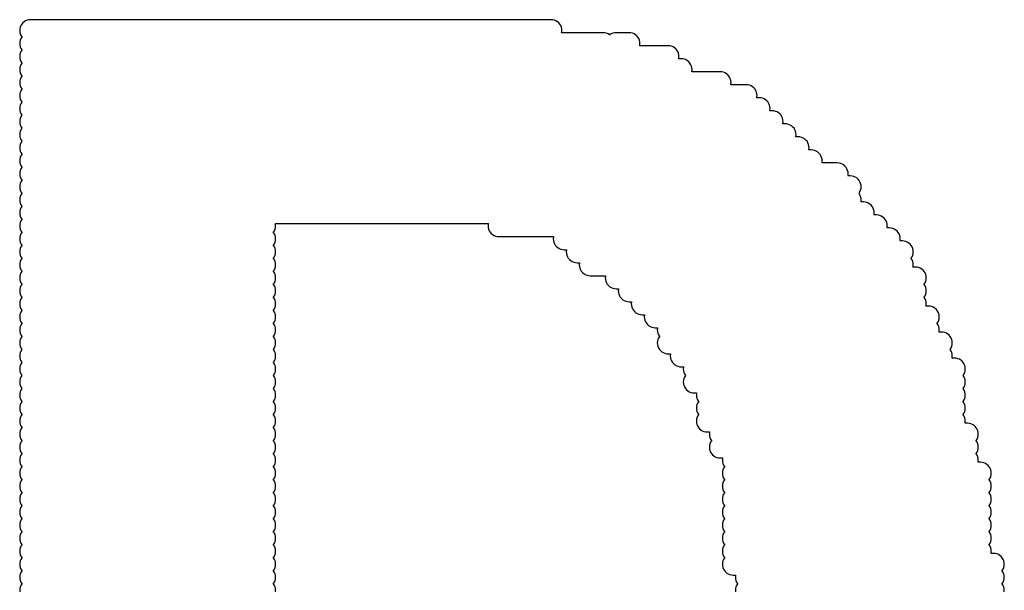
# Model space of a CAD drawing. Extents: x -0.28 to 1.53, y -0.26 to 1.53.
# Tile 21 of 45: x 1.2001 to 1.2455, y 1.3895 to 1.4158. Entities that reach past the tile are written whole.
import ezdxf

# ---------------------------------------------------------------- set-up
doc = ezdxf.new("R2010")
doc.units = 0
doc.header["$MEASUREMENT"] = 0
doc.layers.add('SLK-NS', color=7, linetype='CONTINUOUS')

msp = doc.modelspace()

# ---------------------------------------------------------------- linework, layer by layer
at = {"layer": 'SLK-NS'}
for points in [[(1.245494, 1.389422), (1.2455, 1.3895), (1.245494, 1.389578), (1.245476, 1.389655), (1.245446, 1.389727), (1.245405, 1.389794), (1.2454, 1.3898), (1.245405, 1.389806), (1.245446, 1.389873), (1.245476, 1.389945), (1.245494, 1.390022), (1.2455, 1.3901), (1.245494, 1.390178), (1.245476, 1.390255), (1.245446, 1.390327), (1.245405, 1.390394), (1.2454, 1.3904), (1.245405, 1.390406), (1.245446, 1.390473), (1.245476, 1.390545), (1.245494, 1.390622), (1.2455, 1.3907), (1.245494, 1.390778), (1.245476, 1.390855), (1.245446, 1.390927), (1.245405, 1.390994), (1.245354, 1.391054), (1.245294, 1.391105), (1.245227, 1.391146), (1.245155, 1.391176), (1.245078, 1.391194), (1.245, 1.3912), (1.244889, 1.3912), (1.244894, 1.391222), (1.2449, 1.3913), (1.244894, 1.391378), (1.244876, 1.391455), (1.244846, 1.391527), (1.244805, 1.391594), (1.2448, 1.3916), (1.244805, 1.391606), (1.244846, 1.391673), (1.244876, 1.391745), (1.244894, 1.391822), (1.2449, 1.3919), (1.244894, 1.391978), (1.244876, 1.392055), (1.244846, 1.392127), (1.244805, 1.392194), (1.2448, 1.3922), (1.244805, 1.392206), (1.244846, 1.392273), (1.244876, 1.392345), (1.244894, 1.392422), (1.2449, 1.3925), (1.244894, 1.392578), (1.244876, 1.392655), (1.244846, 1.392727), (1.244805, 1.392794), (1.2448, 1.3928), (1.244805, 1.392806), (1.244846, 1.392873), (1.244876, 1.392945), (1.244894, 1.393022), (1.2449, 1.3931), (1.244894, 1.393178), (1.244876, 1.393255), (1.244846, 1.393327), (1.244805, 1.393394), (1.2448, 1.3934), (1.244805, 1.393406), (1.244846, 1.393473), (1.244876, 1.393545), (1.244894, 1.393622), (1.2449, 1.3937), (1.244894, 1.393778), (1.244876, 1.393855), (1.244846, 1.393927), (1.244805, 1.393994), (1.2448, 1.394), (1.244805, 1.394006), (1.244846, 1.394073), (1.244876, 1.394145), (1.244894, 1.394222), (1.2449, 1.3943), (1.244894, 1.394378), (1.244876, 1.394455), (1.244846, 1.394527), (1.244805, 1.394594), (1.2448, 1.3946), (1.244805, 1.394606), (1.244846, 1.394673), (1.244876, 1.394745), (1.244894, 1.394822), (1.2449, 1.3949), (1.244894, 1.394978), (1.244876, 1.395055), (1.244846, 1.395127), (1.244805, 1.395194), (1.244754, 1.395254), (1.244694, 1.395305), (1.244627, 1.395346), (1.244555, 1.395376), (1.244478, 1.395394), (1.2444, 1.3954), (1.244289, 1.3954), (1.244294, 1.395422), (1.2443, 1.3955), (1.244294, 1.395578), (1.244276, 1.395655), (1.244246, 1.395727), (1.244205, 1.395794), (1.2442, 1.3958), (1.244205, 1.395806), (1.244246, 1.395873), (1.244276, 1.395945), (1.244294, 1.396022), (1.2443, 1.3961), (1.244294, 1.396178), (1.244276, 1.396255), (1.244246, 1.396327), (1.244205, 1.396394), (1.2442, 1.3964), (1.244205, 1.396406), (1.244246, 1.396473), (1.244276, 1.396545), (1.244294, 1.396622), (1.2443, 1.3967), (1.244294, 1.396778), (1.244276, 1.396855), (1.244246, 1.396927), (1.244205, 1.396994), (1.244154, 1.397054), (1.244094, 1.397105), (1.244027, 1.397146), (1.243955, 1.397176), (1.243878, 1.397194), (1.2438, 1.3972), (1.243689, 1.3972), (1.243694, 1.397222), (1.2437, 1.3973), (1.243694, 1.397378), (1.243676, 1.397455), (1.243646, 1.397527), (1.243605, 1.397594), (1.2436, 1.3976), (1.243605, 1.397606), (1.243646, 1.397673), (1.243676, 1.397745), (1.243694, 1.397822), (1.2437, 1.3979), (1.243694, 1.397978), (1.243676, 1.398055), (1.243646, 1.398127), (1.243605, 1.398194), (1.2436, 1.3982), (1.243605, 1.398206), (1.243646, 1.398273), (1.243676, 1.398345), (1.243694, 1.398422), (1.2437, 1.3985), (1.243694, 1.398578), (1.243676, 1.398655), (1.243646, 1.398727), (1.243605, 1.398794), (1.2436, 1.3988), (1.243605, 1.398806), (1.243646, 1.398873), (1.243676, 1.398945), (1.243694, 1.399022), (1.2437, 1.3991), (1.243694, 1.399178), (1.243676, 1.399255), (1.243646, 1.399327), (1.243605, 1.399394), (1.2436, 1.3994), (1.243605, 1.399406), (1.243646, 1.399473), (1.243676, 1.399545), (1.243694, 1.399622), (1.2437, 1.3997), (1.243694, 1.399778), (1.243676, 1.399855), (1.243646, 1.399927), (1.243605, 1.399994), (1.243554, 1.400054), (1.243494, 1.400105), (1.243427, 1.400146), (1.243355, 1.400176), (1.243278, 1.400194), (1.2432, 1.4002), (1.243089, 1.4002), (1.243094, 1.400222), (1.2431, 1.4003), (1.243094, 1.400378), (1.243076, 1.400455), (1.243046, 1.400527), (1.243005, 1.400594), (1.243, 1.4006), (1.243005, 1.400606), (1.243046, 1.400673), (1.243076, 1.400745), (1.243094, 1.400822), (1.2431, 1.4009), (1.243094, 1.400978), (1.243076, 1.401055), (1.243046, 1.401127), (1.243005, 1.401194), (1.242954, 1.401254), (1.242894, 1.401305), (1.242827, 1.401346), (1.242755, 1.401376), (1.242678, 1.401394), (1.2426, 1.4014), (1.242489, 1.4014), (1.242494, 1.401422), (1.2425, 1.4015), (1.242494, 1.401578), (1.242476, 1.401655), (1.242446, 1.401727), (1.242405, 1.401794), (1.2424, 1.4018), (1.242405, 1.401806), (1.242446, 1.401873), (1.242476, 1.401945), (1.242494, 1.402022), (1.2425, 1.4021), (1.242494, 1.402178), (1.242476, 1.402255), (1.242446, 1.402327), (1.242405, 1.402394), (1.242354, 1.402454), (1.242294, 1.402505), (1.242227, 1.402546), (1.242155, 1.402576), (1.242078, 1.402594), (1.242, 1.4026), (1.241889, 1.4026), (1.241894, 1.402622), (1.2419, 1.4027), (1.241894, 1.402778), (1.241876, 1.402855), (1.241846, 1.402927), (1.241805, 1.402994), (1.2418, 1.403), (1.241805, 1.403006), (1.241846, 1.403073), (1.241876, 1.403145), (1.241894, 1.403222), (1.2419, 1.4033), (1.241894, 1.403378), (1.241876, 1.403455), (1.241846, 1.403527), (1.241805, 1.403594), (1.2418, 1.4036), (1.241805, 1.403606), (1.241846, 1.403673), (1.241876, 1.403745), (1.241894, 1.403822), (1.2419, 1.4039), (1.241894, 1.403978), (1.241876, 1.404055), (1.241846, 1.404127), (1.241805, 1.404194), (1.241754, 1.404254), (1.241694, 1.404305), (1.241627, 1.404346), (1.241555, 1.404376), (1.241478, 1.404394), (1.2414, 1.4044), (1.241289, 1.4044), (1.241294, 1.404422), (1.2413, 1.4045), (1.241294, 1.404578), (1.241276, 1.404655), (1.241246, 1.404727), (1.241205, 1.404794), (1.2412, 1.4048), (1.241205, 1.404806), (1.241246, 1.404873), (1.241276, 1.404945), (1.241294, 1.405022), (1.2413, 1.4051), (1.241294, 1.405178), (1.241276, 1.405255), (1.241246, 1.405327), (1.241205, 1.405394), (1.241154, 1.405454), (1.241094, 1.405505), (1.241027, 1.405546), (1.240955, 1.405576), (1.240878, 1.405594), (1.2408, 1.4056), (1.240689, 1.4056), (1.240694, 1.405622), (1.2407, 1.4057), (1.240694, 1.405778), (1.240676, 1.405855), (1.240646, 1.405927), (1.240605, 1.405994), (1.240554, 1.406054), (1.240494, 1.406105), (1.240427, 1.406146), (1.240355, 1.406176), (1.240278, 1.406194), (1.2402, 1.4062), (1.240089, 1.4062), (1.240094, 1.406222), (1.2401, 1.4063), (1.240094, 1.406378), (1.240076, 1.406455), (1.240046, 1.406527), (1.240005, 1.406594), (1.239954, 1.406654), (1.239894, 1.406705), (1.239827, 1.406746), (1.239755, 1.406776), (1.239678, 1.406794), (1.2396, 1.4068), (1.239489, 1.4068), (1.239494, 1.406822), (1.2395, 1.4069), (1.239494, 1.406978), (1.239476, 1.407055), (1.239446, 1.407127), (1.239405, 1.407194), (1.239354, 1.407254), (1.239294, 1.407305), (1.239227, 1.407346), (1.239155, 1.407376), (1.239078, 1.407394), (1.239, 1.4074), (1.238889, 1.4074), (1.238894, 1.407422), (1.2389, 1.4075), (1.238894, 1.407578), (1.238876, 1.407655), (1.238846, 1.407727), (1.238805, 1.407794), (1.2388, 1.4078), (1.238805, 1.407806), (1.238846, 1.407873), (1.238876, 1.407945), (1.238894, 1.408022), (1.2389, 1.4081), (1.238894, 1.408178), (1.238876, 1.408255), (1.238846, 1.408327), (1.238805, 1.408394), (1.238754, 1.408454), (1.238694, 1.408505), (1.238627, 1.408546), (1.238555, 1.408576), (1.238478, 1.408594), (1.2384, 1.4086), (1.238289, 1.4086), (1.238294, 1.408622), (1.2383, 1.4087), (1.238294, 1.408778), (1.238276, 1.408855), (1.238246, 1.408927), (1.238205, 1.408994), (1.238154, 1.409054), (1.238094, 1.409105), (1.238027, 1.409146), (1.237955, 1.409176), (1.237878, 1.409194), (1.2378, 1.4092), (1.237089, 1.4092), (1.237094, 1.409222), (1.2371, 1.4093), (1.237094, 1.409378), (1.237076, 1.409455), (1.237046, 1.409527), (1.237005, 1.409594), (1.236954, 1.409654), (1.236894, 1.409705), (1.236827, 1.409746), (1.236755, 1.409776), (1.236678, 1.409794), (1.2366, 1.4098), (1.236489, 1.4098), (1.236494, 1.409822), (1.2365, 1.4099), (1.236494, 1.409978), (1.236476, 1.410055), (1.236446, 1.410127), (1.236405, 1.410194), (1.236354, 1.410254), (1.236294, 1.410305), (1.236227, 1.410346), (1.236155, 1.410376), (1.236078, 1.410394), (1.236, 1.4104), (1.235889, 1.4104), (1.235894, 1.410422), (1.2359, 1.4105), (1.235894, 1.410578), (1.235876, 1.410655), (1.235846, 1.410727), (1.235805, 1.410794), (1.235754, 1.410854), (1.235694, 1.410905), (1.235627, 1.410946), (1.235555, 1.410976), (1.235478, 1.410994), (1.2354, 1.411), (1.235289, 1.411), (1.235294, 1.411022), (1.2353, 1.4111), (1.235294, 1.411178), (1.235276, 1.411255), (1.235246, 1.411327), (1.235205, 1.411394), (1.235154, 1.411454), (1.235094, 1.411505), (1.235027, 1.411546), (1.234955, 1.411576), (1.234878, 1.411594), (1.2348, 1.4116), (1.234689, 1.4116), (1.234694, 1.411622), (1.2347, 1.4117), (1.234694, 1.411778), (1.234676, 1.411855), (1.234646, 1.411927), (1.234605, 1.411994), (1.234554, 1.412054), (1.234494, 1.412105), (1.234427, 1.412146), (1.234355, 1.412176), (1.234278, 1.412194), (1.2342, 1.4122), (1.234089, 1.4122), (1.234094, 1.412222), (1.2341, 1.4123), (1.234094, 1.412378), (1.234076, 1.412455), (1.234046, 1.412527), (1.234005, 1.412594), (1.233954, 1.412654), (1.233894, 1.412705), (1.233827, 1.412746), (1.233755, 1.412776), (1.233678, 1.412794), (1.2336, 1.4128), (1.232889, 1.4128), (1.232894, 1.412822), (1.2329, 1.4129), (1.232894, 1.412978), (1.232876, 1.413055), (1.232846, 1.413127), (1.232805, 1.413194), (1.232754, 1.413254), (1.232694, 1.413305), (1.232627, 1.413346), (1.232555, 1.413376), (1.232478, 1.413394), (1.2324, 1.4134), (1.231089, 1.4134), (1.231094, 1.413422), (1.2311, 1.4135), (1.231094, 1.413578), (1.231076, 1.413655), (1.231046, 1.413727), (1.231005, 1.413794), (1.230954, 1.413854), (1.230894, 1.413905), (1.230827, 1.413946), (1.230755, 1.413976), (1.230678, 1.413994), (1.2306, 1.414), (1.230489, 1.414), (1.230494, 1.414022), (1.2305, 1.4141), (1.230494, 1.414178), (1.230476, 1.414255), (1.230446, 1.414327), (1.230405, 1.414394), (1.230354, 1.414454), (1.230294, 1.414505), (1.230227, 1.414546), (1.230155, 1.414576), (1.230078, 1.414594), (1.23, 1.4146), (1.228689, 1.4146), (1.228694, 1.414622), (1.2287, 1.4147), (1.228694, 1.414778), (1.228676, 1.414855), (1.228646, 1.414927), (1.228605, 1.414994), (1.228554, 1.415054), (1.228494, 1.415105), (1.228427, 1.415146), (1.228355, 1.415176), (1.228278, 1.415194), (1.2282, 1.4152), (1.2276, 1.4152), (1.227522, 1.415194), (1.227445, 1.415176), (1.227373, 1.415146), (1.227306, 1.415105), (1.2273, 1.4151), (1.227294, 1.415105), (1.227227, 1.415146), (1.227155, 1.415176), (1.227078, 1.415194), (1.227, 1.4152), (1.225089, 1.4152), (1.225094, 1.415222), (1.2251, 1.4153), (1.225094, 1.415378), (1.225076, 1.415455), (1.225046, 1.415527), (1.225005, 1.415594), (1.224954, 1.415654), (1.224894, 1.415705), (1.224827, 1.415746), (1.224755, 1.415776), (1.224678, 1.415794), (1.2246, 1.4158), (1.2006, 1.4158), (1.200522, 1.415794), (1.200445, 1.415776), (1.200373, 1.415746), (1.200306, 1.415705), (1.200246, 1.415654), (1.200195, 1.415594), (1.200154, 1.415527), (1.200124, 1.415455), (1.200106, 1.415378), (1.2001, 1.4153), (1.200106, 1.415222), (1.200124, 1.415145), (1.200154, 1.415073), (1.200195, 1.415006), (1.2002, 1.415), (1.200195, 1.414994), (1.200154, 1.414927), (1.200124, 1.414855), (1.200106, 1.414778), (1.2001, 1.4147), (1.200106, 1.414622), (1.200124, 1.414545), (1.200154, 1.414473), (1.200195, 1.414406), (1.2002, 1.4144), (1.200195, 1.414394), (1.200154, 1.414327), (1.200124, 1.414255), (1.200106, 1.414178), (1.2001, 1.4141), (1.200106, 1.414022), (1.200124, 1.413945), (1.200154, 1.413873), (1.200195, 1.413806), (1.2002, 1.4138), (1.200195, 1.413794), (1.200154, 1.413727), (1.200124, 1.413655), (1.200106, 1.413578), (1.2001, 1.4135), (1.200106, 1.413422), (1.200124, 1.413345), (1.200154, 1.413273), (1.200195, 1.413206), (1.2002, 1.4132), (1.200195, 1.413194), (1.200154, 1.413127), (1.200124, 1.413055), (1.200106, 1.412978), (1.2001, 1.4129), (1.200106, 1.412822), (1.200124, 1.412745), (1.200154, 1.412673), (1.200195, 1.412606), (1.2002, 1.4126), (1.200195, 1.412594), (1.200154, 1.412527), (1.200124, 1.412455), (1.200106, 1.412378), (1.2001, 1.4123), (1.200106, 1.412222), (1.200124, 1.412145), (1.200154, 1.412073), (1.200195, 1.412006), (1.2002, 1.412), (1.200195, 1.411994), (1.200154, 1.411927), (1.200124, 1.411855), (1.200106, 1.411778), (1.2001, 1.4117), (1.200106, 1.411622), (1.200124, 1.411545), (1.200154, 1.411473), (1.200195, 1.411406), (1.2002, 1.4114), (1.200195, 1.411394), (1.200154, 1.411327), (1.200124, 1.411255), (1.200106, 1.411178), (1.2001, 1.4111), (1.200106, 1.411022), (1.200124, 1.410945), (1.200154, 1.410873), (1.200195, 1.410806), (1.2002, 1.4108), (1.200195, 1.410794), (1.200154, 1.410727), (1.200124, 1.410655), (1.200106, 1.410578), (1.2001, 1.4105), (1.200106, 1.410422), (1.200124, 1.410345), (1.200154, 1.410273), (1.200195, 1.410206), (1.2002, 1.4102), (1.200195, 1.410194), (1.200154, 1.410127), (1.200124, 1.410055), (1.200106, 1.409978), (1.2001, 1.4099), (1.200106, 1.409822), (1.200124, 1.409745), (1.200154, 1.409673), (1.200195, 1.409606), (1.2002, 1.4096), (1.200195, 1.409594), (1.200154, 1.409527), (1.200124, 1.409455), (1.200106, 1.409378), (1.2001, 1.4093), (1.200106, 1.409222), (1.200124, 1.409145), (1.200154, 1.409073), (1.200195, 1.409006), (1.2002, 1.409), (1.200195, 1.408994), (1.200154, 1.408927), (1.200124, 1.408855), (1.200106, 1.408778), (1.2001, 1.4087), (1.200106, 1.408622), (1.200124, 1.408545), (1.200154, 1.408473), (1.200195, 1.408406), (1.2002, 1.4084), (1.200195, 1.408394), (1.200154, 1.408327), (1.200124, 1.408255), (1.200106, 1.408178), (1.2001, 1.4081), (1.200106, 1.408022), (1.200124, 1.407945), (1.200154, 1.407873), (1.200195, 1.407806), (1.2002, 1.4078), (1.200195, 1.407794), (1.200154, 1.407727), (1.200124, 1.407655), (1.200106, 1.407578), (1.2001, 1.4075), (1.200106, 1.407422), (1.200124, 1.407345), (1.200154, 1.407273), (1.200195, 1.407206), (1.2002, 1.4072), (1.200195, 1.407194), (1.200154, 1.407127), (1.200124, 1.407055), (1.200106, 1.406978), (1.2001, 1.4069), (1.200106, 1.406822), (1.200124, 1.406745), (1.200154, 1.406673), (1.200195, 1.406606), (1.2002, 1.4066), (1.200195, 1.406594), (1.200154, 1.406527), (1.200124, 1.406455), (1.200106, 1.406378), (1.2001, 1.4063), (1.200106, 1.406222), (1.200124, 1.406145), (1.200154, 1.406073), (1.200195, 1.406006), (1.2002, 1.406), (1.200195, 1.405994), (1.200154, 1.405927), (1.200124, 1.405855), (1.200106, 1.405778), (1.2001, 1.4057), (1.200106, 1.405622), (1.200124, 1.405545), (1.200154, 1.405473), (1.200195, 1.405406), (1.2002, 1.4054), (1.200195, 1.405394), (1.200154, 1.405327), (1.200124, 1.405255), (1.200106, 1.405178), (1.2001, 1.4051), (1.200106, 1.405022), (1.200124, 1.404945), (1.200154, 1.404873), (1.200195, 1.404806), (1.2002, 1.4048), (1.200195, 1.404794), (1.200154, 1.404727), (1.200124, 1.404655), (1.200106, 1.404578), (1.2001, 1.4045), (1.200106, 1.404422), (1.200124, 1.404345), (1.200154, 1.404273), (1.200195, 1.404206), (1.2002, 1.4042), (1.200195, 1.404194), (1.200154, 1.404127), (1.200124, 1.404055), (1.200106, 1.403978), (1.2001, 1.4039), (1.200106, 1.403822), (1.200124, 1.403745), (1.200154, 1.403673), (1.200195, 1.403606), (1.2002, 1.4036), (1.200195, 1.403594), (1.200154, 1.403527), (1.200124, 1.403455), (1.200106, 1.403378), (1.2001, 1.4033), (1.200106, 1.403222), (1.200124, 1.403145), (1.200154, 1.403073), (1.200195, 1.403006), (1.2002, 1.403), (1.200195, 1.402994), (1.200154, 1.402927), (1.200124, 1.402855), (1.200106, 1.402778), (1.2001, 1.4027), (1.200106, 1.402622), (1.200124, 1.402545), (1.200154, 1.402473), (1.200195, 1.402406), (1.2002, 1.4024), (1.200195, 1.402394), (1.200154, 1.402327), (1.200124, 1.402255), (1.200106, 1.402178), (1.2001, 1.4021), (1.200106, 1.402022), (1.200124, 1.401945), (1.200154, 1.401873), (1.200195, 1.401806), (1.2002, 1.4018), (1.200195, 1.401794), (1.200154, 1.401727), (1.200124, 1.401655), (1.200106, 1.401578), (1.2001, 1.4015), (1.200106, 1.401422), (1.200124, 1.401345), (1.200154, 1.401273), (1.200195, 1.401206), (1.2002, 1.4012), (1.200195, 1.401194), (1.200154, 1.401127), (1.200124, 1.401055), (1.200106, 1.400978), (1.2001, 1.4009), (1.200106, 1.400822), (1.200124, 1.400745), (1.200154, 1.400673), (1.200195, 1.400606), (1.2002, 1.4006), (1.200195, 1.400594), (1.200154, 1.400527), (1.200124, 1.400455), (1.200106, 1.400378), (1.2001, 1.4003), (1.200106, 1.400222), (1.200124, 1.400145), (1.200154, 1.400073), (1.200195, 1.400006), (1.2002, 1.4), (1.200195, 1.399994), (1.200154, 1.399927), (1.200124, 1.399855), (1.200106, 1.399778), (1.2001, 1.3997), (1.200106, 1.399622), (1.200124, 1.399545), (1.200154, 1.399473), (1.200195, 1.399406), (1.2002, 1.3994), (1.200195, 1.399394), (1.200154, 1.399327), (1.200124, 1.399255), (1.200106, 1.399178), (1.2001, 1.3991), (1.200106, 1.399022), (1.200124, 1.398945), (1.200154, 1.398873), (1.200195, 1.398806), (1.2002, 1.3988), (1.200195, 1.398794), (1.200154, 1.398727), (1.200124, 1.398655), (1.200106, 1.398578), (1.2001, 1.3985), (1.200106, 1.398422), (1.200124, 1.398345), (1.200154, 1.398273), (1.200195, 1.398206), (1.2002, 1.3982), (1.200195, 1.398194), (1.200154, 1.398127), (1.200124, 1.398055), (1.200106, 1.397978), (1.2001, 1.3979), (1.200106, 1.397822), (1.200124, 1.397745), (1.200154, 1.397673), (1.200195, 1.397606), (1.2002, 1.3976), (1.200195, 1.397594), (1.200154, 1.397527), (1.200124, 1.397455), (1.200106, 1.397378), (1.2001, 1.3973), (1.200106, 1.397222), (1.200124, 1.397145), (1.200154, 1.397073), (1.200195, 1.397006), (1.2002, 1.397), (1.200195, 1.396994), (1.200154, 1.396927), (1.200124, 1.396855), (1.200106, 1.396778), (1.2001, 1.3967), (1.200106, 1.396622), (1.200124, 1.396545), (1.200154, 1.396473), (1.200195, 1.396406), (1.2002, 1.3964), (1.200195, 1.396394), (1.200154, 1.396327), (1.200124, 1.396255), (1.200106, 1.396178), (1.2001, 1.3961), (1.200106, 1.396022), (1.200124, 1.395945), (1.200154, 1.395873), (1.200195, 1.395806), (1.2002, 1.3958), (1.200195, 1.395794), (1.200154, 1.395727), (1.200124, 1.395655), (1.200106, 1.395578), (1.2001, 1.3955), (1.200106, 1.395422), (1.200124, 1.395345), (1.200154, 1.395273), (1.200195, 1.395206), (1.2002, 1.3952), (1.200195, 1.395194), (1.200154, 1.395127), (1.200124, 1.395055), (1.200106, 1.394978), (1.2001, 1.3949), (1.200106, 1.394822), (1.200124, 1.394745), (1.200154, 1.394673), (1.200195, 1.394606), (1.2002, 1.3946), (1.200195, 1.394594), (1.200154, 1.394527), (1.200124, 1.394455), (1.200106, 1.394378), (1.2001, 1.3943), (1.200106, 1.394222), (1.200124, 1.394145), (1.200154, 1.394073), (1.200195, 1.394006), (1.2002, 1.394), (1.200195, 1.393994), (1.200154, 1.393927), (1.200124, 1.393855), (1.200106, 1.393778), (1.2001, 1.3937), (1.200106, 1.393622), (1.200124, 1.393545), (1.200154, 1.393473), (1.200195, 1.393406), (1.2002, 1.3934), (1.200195, 1.393394), (1.200154, 1.393327), (1.200124, 1.393255), (1.200106, 1.393178), (1.2001, 1.3931), (1.200106, 1.393022), (1.200124, 1.392945), (1.200154, 1.392873), (1.200195, 1.392806), (1.2002, 1.3928), (1.200195, 1.392794), (1.200154, 1.392727), (1.200124, 1.392655), (1.200106, 1.392578), (1.2001, 1.3925), (1.200106, 1.392422), (1.200124, 1.392345), (1.200154, 1.392273), (1.200195, 1.392206), (1.2002, 1.3922), (1.200195, 1.392194), (1.200154, 1.392127), (1.200124, 1.392055), (1.200106, 1.391978), (1.2001, 1.3919), (1.200106, 1.391822), (1.200124, 1.391745), (1.200154, 1.391673), (1.200195, 1.391606), (1.2002, 1.3916), (1.200195, 1.391594), (1.200154, 1.391527), (1.200124, 1.391455), (1.200106, 1.391378), (1.2001, 1.3913), (1.200106, 1.391222), (1.200124, 1.391145), (1.200154, 1.391073), (1.200195, 1.391006), (1.2002, 1.391), (1.200195, 1.390994), (1.200154, 1.390927), (1.200124, 1.390855), (1.200106, 1.390778), (1.2001, 1.3907), (1.200106, 1.390622), (1.200124, 1.390545), (1.200154, 1.390473), (1.200195, 1.390406), (1.2002, 1.3904), (1.200195, 1.390394), (1.200154, 1.390327), (1.200124, 1.390255), (1.200106, 1.390178), (1.2001, 1.3901), (1.200106, 1.390022), (1.200124, 1.389945), (1.200154, 1.389873), (1.200195, 1.389806), (1.2002, 1.3898), (1.200195, 1.389794), (1.200154, 1.389727), (1.200124, 1.389655), (1.200106, 1.389578), (1.2001, 1.3895), (1.200106, 1.389422)], [(1.211894, 1.389422), (1.2119, 1.3895), (1.211894, 1.389578), (1.211876, 1.389655), (1.211846, 1.389727), (1.211805, 1.389794), (1.2118, 1.3898), (1.211805, 1.389806), (1.211846, 1.389873), (1.211876, 1.389945), (1.211894, 1.390022), (1.2119, 1.3901), (1.211894, 1.390178), (1.211876, 1.390255), (1.211846, 1.390327), (1.211805, 1.390394), (1.2118, 1.3904), (1.211805, 1.390406), (1.211846, 1.390473), (1.211876, 1.390545), (1.211894, 1.390622), (1.2119, 1.3907), (1.211894, 1.390778), (1.211876, 1.390855), (1.211846, 1.390927), (1.211805, 1.390994), (1.2118, 1.391), (1.211805, 1.391006), (1.211846, 1.391073), (1.211876, 1.391145), (1.211894, 1.391222), (1.2119, 1.3913), (1.211894, 1.391378), (1.211876, 1.391455), (1.211846, 1.391527), (1.211805, 1.391594), (1.2118, 1.3916), (1.211805, 1.391606), (1.211846, 1.391673), (1.211876, 1.391745), (1.211894, 1.391822), (1.2119, 1.3919), (1.211894, 1.391978), (1.211876, 1.392055), (1.211846, 1.392127), (1.211805, 1.392194), (1.2118, 1.3922), (1.211805, 1.392206), (1.211846, 1.392273), (1.211876, 1.392345), (1.211894, 1.392422), (1.2119, 1.3925), (1.211894, 1.392578), (1.211876, 1.392655), (1.211846, 1.392727), (1.211805, 1.392794), (1.2118, 1.3928), (1.211805, 1.392806), (1.211846, 1.392873), (1.211876, 1.392945), (1.211894, 1.393022), (1.2119, 1.3931), (1.211894, 1.393178), (1.211876, 1.393255), (1.211846, 1.393327), (1.211805, 1.393394), (1.2118, 1.3934), (1.211805, 1.393406), (1.211846, 1.393473), (1.211876, 1.393545), (1.211894, 1.393622), (1.2119, 1.3937), (1.211894, 1.393778), (1.211876, 1.393855), (1.211846, 1.393927), (1.211805, 1.393994), (1.2118, 1.394), (1.211805, 1.394006), (1.211846, 1.394073), (1.211876, 1.394145), (1.211894, 1.394222), (1.2119, 1.3943), (1.211894, 1.394378), (1.211876, 1.394455), (1.211846, 1.394527), (1.211805, 1.394594), (1.2118, 1.3946), (1.211805, 1.394606), (1.211846, 1.394673), (1.211876, 1.394745), (1.211894, 1.394822), (1.2119, 1.3949), (1.211894, 1.394978), (1.211876, 1.395055), (1.211846, 1.395127), (1.211805, 1.395194), (1.2118, 1.3952), (1.211805, 1.395206), (1.211846, 1.395273), (1.211876, 1.395345), (1.211894, 1.395422), (1.2119, 1.3955), (1.211894, 1.395578), (1.211876, 1.395655), (1.211846, 1.395727), (1.211805, 1.395794), (1.2118, 1.3958), (1.211805, 1.395806), (1.211846, 1.395873), (1.211876, 1.395945), (1.211894, 1.396022), (1.2119, 1.3961), (1.211894, 1.396178), (1.211876, 1.396255), (1.211846, 1.396327), (1.211805, 1.396394), (1.2118, 1.3964), (1.211805, 1.396406), (1.211846, 1.396473), (1.211876, 1.396545), (1.211894, 1.396622), (1.2119, 1.3967), (1.211894, 1.396778), (1.211876, 1.396855), (1.211846, 1.396927), (1.211805, 1.396994), (1.2118, 1.397), (1.211805, 1.397006), (1.211846, 1.397073), (1.211876, 1.397145), (1.211894, 1.397222), (1.2119, 1.3973), (1.211894, 1.397378), (1.211876, 1.397455), (1.211846, 1.397527), (1.211805, 1.397594), (1.2118, 1.3976), (1.211805, 1.397606), (1.211846, 1.397673), (1.211876, 1.397745), (1.211894, 1.397822), (1.2119, 1.3979), (1.211894, 1.397978), (1.211876, 1.398055), (1.211846, 1.398127), (1.211805, 1.398194), (1.2118, 1.3982), (1.211805, 1.398206), (1.211846, 1.398273), (1.211876, 1.398345), (1.211894, 1.398422), (1.2119, 1.3985), (1.211894, 1.398578), (1.211876, 1.398655), (1.211846, 1.398727), (1.211805, 1.398794), (1.2118, 1.3988), (1.211805, 1.398806), (1.211846, 1.398873), (1.211876, 1.398945), (1.211894, 1.399022), (1.2119, 1.3991), (1.211894, 1.399178), (1.211876, 1.399255), (1.211846, 1.399327), (1.211805, 1.399394), (1.2118, 1.3994), (1.211805, 1.399406), (1.211846, 1.399473), (1.211876, 1.399545), (1.211894, 1.399622), (1.2119, 1.3997), (1.211894, 1.399778), (1.211876, 1.399855), (1.211846, 1.399927), (1.211805, 1.399994), (1.2118, 1.4), (1.211805, 1.400006), (1.211846, 1.400073), (1.211876, 1.400145), (1.211894, 1.400222), (1.2119, 1.4003), (1.211894, 1.400378), (1.211876, 1.400455), (1.211846, 1.400527), (1.211805, 1.400594), (1.2118, 1.4006), (1.211805, 1.400606), (1.211846, 1.400673), (1.211876, 1.400745), (1.211894, 1.400822), (1.2119, 1.4009), (1.211894, 1.400978), (1.211876, 1.401055), (1.211846, 1.401127), (1.211805, 1.401194), (1.2118, 1.4012), (1.211805, 1.401206), (1.211846, 1.401273), (1.211876, 1.401345), (1.211894, 1.401422), (1.2119, 1.4015), (1.211894, 1.401578), (1.211876, 1.401655), (1.211846, 1.401727), (1.211805, 1.401794), (1.2118, 1.4018), (1.211805, 1.401806), (1.211846, 1.401873), (1.211876, 1.401945), (1.211894, 1.402022), (1.2119, 1.4021), (1.211894, 1.402178), (1.211876, 1.402255), (1.211846, 1.402327), (1.211805, 1.402394), (1.2118, 1.4024), (1.211805, 1.402406), (1.211846, 1.402473), (1.211876, 1.402545), (1.211894, 1.402622), (1.2119, 1.4027), (1.211894, 1.402778), (1.211876, 1.402855), (1.211846, 1.402927), (1.211805, 1.402994), (1.2118, 1.403), (1.211805, 1.403006), (1.211846, 1.403073), (1.211876, 1.403145), (1.211894, 1.403222), (1.2119, 1.4033), (1.211894, 1.403378), (1.211876, 1.403455), (1.211846, 1.403527), (1.211805, 1.403594), (1.2118, 1.4036), (1.211805, 1.403606), (1.211846, 1.403673), (1.211876, 1.403745), (1.211894, 1.403822), (1.2119, 1.4039), (1.211894, 1.403978), (1.211876, 1.404055), (1.211846, 1.404127), (1.211805, 1.404194), (1.2118, 1.4042), (1.211805, 1.404206), (1.211846, 1.404273), (1.211876, 1.404345), (1.211894, 1.404422), (1.2119, 1.4045), (1.211894, 1.404578), (1.211876, 1.404655), (1.211846, 1.404727), (1.211805, 1.404794), (1.2118, 1.4048), (1.211805, 1.404806), (1.211846, 1.404873), (1.211876, 1.404945), (1.211894, 1.405022), (1.2119, 1.4051), (1.211894, 1.405178), (1.211876, 1.405255), (1.211846, 1.405327), (1.211805, 1.405394), (1.2118, 1.4054), (1.211805, 1.405406), (1.211846, 1.405473), (1.211876, 1.405545), (1.211894, 1.405622), (1.2119, 1.4057), (1.211894, 1.405778), (1.211876, 1.405855), (1.211846, 1.405927), (1.211805, 1.405994), (1.2118, 1.406), (1.211805, 1.406006), (1.211846, 1.406073), (1.211876, 1.406145), (1.211894, 1.406222), (1.2119, 1.4063), (1.211894, 1.406378), (1.211889, 1.4064), (1.221711, 1.4064), (1.221706, 1.406378), (1.2217, 1.4063), (1.221706, 1.406222), (1.221724, 1.406145), (1.221754, 1.406073), (1.221795, 1.406006), (1.221846, 1.405946), (1.221906, 1.405895), (1.221973, 1.405854), (1.222045, 1.405824), (1.222122, 1.405806), (1.2222, 1.4058), (1.224711, 1.4058), (1.224706, 1.405778), (1.2247, 1.4057), (1.224706, 1.405622), (1.224724, 1.405545), (1.224754, 1.405473), (1.224795, 1.405406), (1.224846, 1.405346), (1.224906, 1.405295), (1.224973, 1.405254), (1.225045, 1.405224), (1.225122, 1.405206), (1.2252, 1.4052), (1.225311, 1.4052), (1.225306, 1.405178), (1.2253, 1.4051), (1.225306, 1.405022), (1.225324, 1.404945), (1.225354, 1.404873), (1.225395, 1.404806), (1.225446, 1.404746), (1.225506, 1.404695), (1.225573, 1.404654), (1.225645, 1.404624), (1.225722, 1.404606), (1.2258, 1.4046), (1.225911, 1.4046), (1.225906, 1.404578), (1.2259, 1.4045), (1.225906, 1.404422), (1.225924, 1.404345), (1.225954, 1.404273), (1.225995, 1.404206), (1.226046, 1.404146), (1.226106, 1.404095), (1.226173, 1.404054), (1.226245, 1.404024), (1.226322, 1.404006), (1.2264, 1.404), (1.227111, 1.404), (1.227106, 1.403978), (1.2271, 1.4039), (1.227106, 1.403822), (1.227124, 1.403745), (1.227154, 1.403673), (1.227195, 1.403606), (1.227246, 1.403546), (1.227306, 1.403495), (1.227373, 1.403454), (1.227445, 1.403424), (1.227522, 1.403406), (1.2276, 1.4034), (1.227711, 1.4034), (1.227706, 1.403378), (1.2277, 1.4033), (1.227706, 1.403222), (1.227724, 1.403145), (1.227754, 1.403073), (1.227795, 1.403006), (1.227846, 1.402946), (1.227906, 1.402895), (1.227973, 1.402854), (1.228045, 1.402824), (1.228122, 1.402806), (1.2282, 1.4028), (1.228311, 1.4028), (1.228306, 1.402778), (1.2283, 1.4027), (1.228306, 1.402622), (1.228324, 1.402545), (1.228354, 1.402473), (1.228395, 1.402406), (1.228446, 1.402346), (1.228506, 1.402295), (1.228573, 1.402254), (1.228645, 1.402224), (1.228722, 1.402206), (1.2288, 1.4022), (1.228911, 1.4022), (1.228906, 1.402178), (1.2289, 1.4021), (1.228906, 1.402022), (1.228924, 1.401945), (1.228954, 1.401873), (1.228995, 1.401806), (1.229046, 1.401746), (1.229106, 1.401695), (1.229173, 1.401654), (1.229245, 1.401624), (1.229322, 1.401606), (1.2294, 1.4016), (1.229511, 1.4016), (1.229506, 1.401578), (1.2295, 1.4015), (1.229506, 1.401422), (1.229524, 1.401345), (1.229554, 1.401273), (1.229595, 1.401206), (1.2296, 1.4012), (1.229595, 1.401194), (1.229554, 1.401127), (1.229524, 1.401055), (1.229506, 1.400978), (1.2295, 1.4009), (1.229506, 1.400822), (1.229524, 1.400745), (1.229554, 1.400673), (1.229595, 1.400606), (1.229646, 1.400546), (1.229706, 1.400495), (1.229773, 1.400454), (1.229845, 1.400424), (1.229922, 1.400406), (1.23, 1.4004), (1.230111, 1.4004), (1.230106, 1.400378), (1.2301, 1.4003), (1.230106, 1.400222), (1.230124, 1.400145), (1.230154, 1.400073), (1.230195, 1.400006), (1.230246, 1.399946), (1.230306, 1.399895), (1.230373, 1.399854), (1.230445, 1.399824), (1.230522, 1.399806), (1.2306, 1.3998), (1.230711, 1.3998), (1.230706, 1.399778), (1.2307, 1.3997), (1.230706, 1.399622), (1.230724, 1.399545), (1.230754, 1.399473), (1.230795, 1.399406), (1.2308, 1.3994), (1.230795, 1.399394), (1.230754, 1.399327), (1.230724, 1.399255), (1.230706, 1.399178), (1.2307, 1.3991), (1.230706, 1.399022), (1.230724, 1.398945), (1.230754, 1.398873), (1.230795, 1.398806), (1.230846, 1.398746), (1.230906, 1.398695), (1.230973, 1.398654), (1.231045, 1.398624), (1.231122, 1.398606), (1.2312, 1.3986), (1.231311, 1.3986), (1.231306, 1.398578), (1.2313, 1.3985), (1.231306, 1.398422), (1.231324, 1.398345), (1.231354, 1.398273), (1.231395, 1.398206), (1.2314, 1.3982), (1.231395, 1.398194), (1.231354, 1.398127), (1.231324, 1.398055), (1.231306, 1.397978), (1.2313, 1.3979), (1.231306, 1.397822), (1.231324, 1.397745), (1.231354, 1.397673), (1.231395, 1.397606), (1.2314, 1.3976), (1.231395, 1.397594), (1.231354, 1.397527), (1.231324, 1.397455), (1.231306, 1.397378), (1.2313, 1.3973), (1.231306, 1.397222), (1.231324, 1.397145), (1.231354, 1.397073), (1.231395, 1.397006), (1.231446, 1.396946), (1.231506, 1.396895), (1.231573, 1.396854), (1.231645, 1.396824), (1.231722, 1.396806), (1.2318, 1.3968), (1.231911, 1.3968), (1.231906, 1.396778), (1.2319, 1.3967), (1.231906, 1.396622), (1.231924, 1.396545), (1.231954, 1.396473), (1.231995, 1.396406), (1.232, 1.3964), (1.231995, 1.396394), (1.231954, 1.396327), (1.231924, 1.396255), (1.231906, 1.396178), (1.2319, 1.3961), (1.231906, 1.396022), (1.231924, 1.395945), (1.231954, 1.395873), (1.231995, 1.395806), (1.232046, 1.395746), (1.232106, 1.395695), (1.232173, 1.395654), (1.232245, 1.395624), (1.232322, 1.395606), (1.2324, 1.3956), (1.232511, 1.3956), (1.232506, 1.395578), (1.2325, 1.3955), (1.232506, 1.395422), (1.232524, 1.395345), (1.232554, 1.395273), (1.232595, 1.395206), (1.2326, 1.3952), (1.232595, 1.395194), (1.232554, 1.395127), (1.232524, 1.395055), (1.232506, 1.394978), (1.2325, 1.3949), (1.232506, 1.394822), (1.232524, 1.394745), (1.232554, 1.394673), (1.232595, 1.394606), (1.2326, 1.3946), (1.232595, 1.394594), (1.232554, 1.394527), (1.232524, 1.394455), (1.232506, 1.394378), (1.2325, 1.3943), (1.232506, 1.394222), (1.232524, 1.394145), (1.232554, 1.394073), (1.232595, 1.394006), (1.2326, 1.394), (1.232595, 1.393994), (1.232554, 1.393927), (1.232524, 1.393855), (1.232506, 1.393778), (1.2325, 1.3937), (1.232506, 1.393622), (1.232524, 1.393545), (1.232554, 1.393473), (1.232595, 1.393406), (1.2326, 1.3934), (1.232595, 1.393394), (1.232554, 1.393327), (1.232524, 1.393255), (1.232506, 1.393178), (1.2325, 1.3931), (1.232506, 1.393022), (1.232524, 1.392945), (1.232554, 1.392873), (1.232595, 1.392806), (1.2326, 1.3928), (1.232595, 1.392794), (1.232554, 1.392727), (1.232524, 1.392655), (1.232506, 1.392578), (1.2325, 1.3925), (1.232506, 1.392422), (1.232524, 1.392345), (1.232554, 1.392273), (1.232595, 1.392206), (1.2326, 1.3922), (1.232595, 1.392194), (1.232554, 1.392127), (1.232524, 1.392055), (1.232506, 1.391978), (1.2325, 1.3919), (1.232506, 1.391822), (1.232524, 1.391745), (1.232554, 1.391673), (1.232595, 1.391606), (1.2326, 1.3916), (1.232595, 1.391594), (1.232554, 1.391527), (1.232524, 1.391455), (1.232506, 1.391378), (1.2325, 1.3913), (1.232506, 1.391222), (1.232524, 1.391145), (1.232554, 1.391073), (1.232595, 1.391006), (1.2326, 1.391), (1.232595, 1.390994), (1.232554, 1.390927), (1.232524, 1.390855), (1.232506, 1.390778), (1.2325, 1.3907), (1.232506, 1.390622), (1.232524, 1.390545), (1.232554, 1.390473), (1.232595, 1.390406), (1.232646, 1.390346), (1.232706, 1.390295), (1.232773, 1.390254), (1.232845, 1.390224), (1.232922, 1.390206), (1.233, 1.3902), (1.233111, 1.3902), (1.233106, 1.390178), (1.2331, 1.3901), (1.233106, 1.390022), (1.233124, 1.389945), (1.233154, 1.389873), (1.233195, 1.389806), (1.2332, 1.3898), (1.233195, 1.389794), (1.233154, 1.389727), (1.233124, 1.389655), (1.233106, 1.389578), (1.2331, 1.3895), (1.233106, 1.389422)]]:
    msp.add_lwpolyline(points, dxfattribs=at)

doc.saveas('drawing.dxf')
